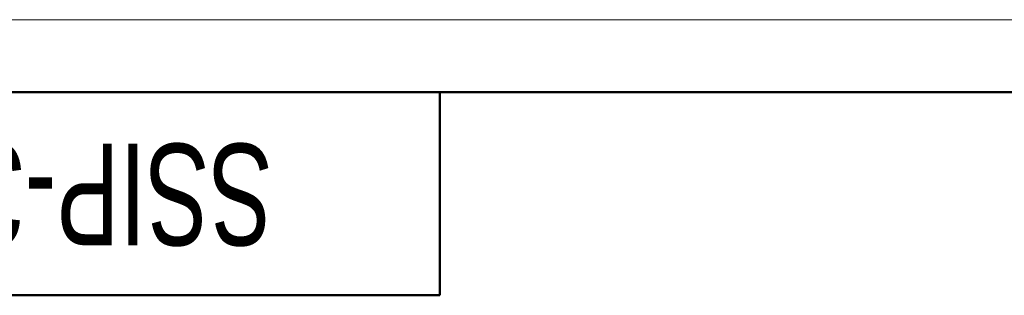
# Model space of a CAD drawing. Header units: millimetres. Extents: x 0 to 420, y 0 to 297.
# Tile 18 of 20: x 61 to 129, y 278 to 297. Entities that reach past the tile are written whole.
import ezdxf

# ---------------------------------------------------------------- set-up
doc = ezdxf.new("R2010")
doc.units = ezdxf.units.MM
doc.styles.add('SLDTEXTSTYLE1', font='TXT', dxfattribs={"width": 0.7})

msp = doc.modelspace()

# ---------------------------------------------------------------- linework, layer by layer
at = {"color": 7, "linetype": 'Continuous', "lineweight": 18}
msp.add_line((0, 297), (420, 297), dxfattribs=at)
at = {"color": 7, "linetype": 'Continuous', "lineweight": 50}
for p, q in [((415, 292), (20, 292)), ((90, 278), (90, 292)), ((20, 278), (90, 278))]:
    msp.add_line(p, q, dxfattribs=at)

# ---------------------------------------------------------------- texts
at = {"color": 7, "linetype": 'Continuous', "lineweight": 0, "insert": (56.065, 281.449), "char_height": 7, "attachment_point": 2, "rotation": 180, "style": 'SLDTEXTSTYLE1'}
msp.add_mtext('SSIP-37_74-04', dxfattribs=at)

doc.saveas('drawing.dxf')
